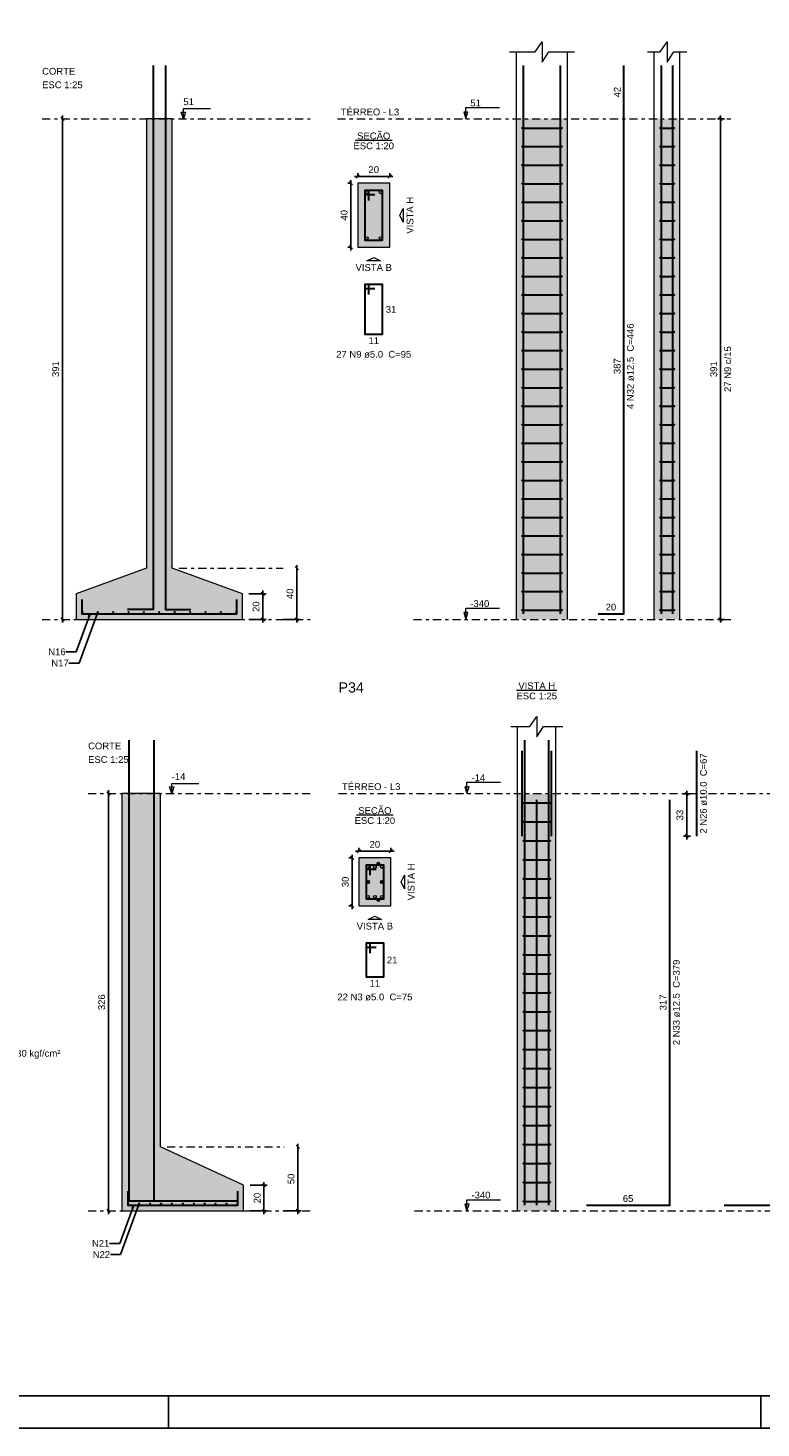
# Model space of a CAD drawing. Header units: millimetres. Extents: x 0 to 119, y 0 to 84.
# Tile 6 of 13: x 41 to 63, y 0 to 44. Entities that reach past the tile are written whole.
import ezdxf

# ---------------------------------------------------------------- set-up
doc = ezdxf.new("R2010")
doc.units = ezdxf.units.MM
doc.header["$MEASUREMENT"] = 0
doc.linetypes.add('DASHDOT', pattern=[2.54, 1.27, -0.635, 0, -0.635])
doc.linetypes.add('NULL', pattern=[0])
doc.layers.get('0').update_dxf_attribs({"lineweight": 18})
for name, color, linetype, lineweight in [('Descrição da armadura', 7, 'Continuous', 0), ('DT-Armadura', 2, 'Continuous', 30), ('DT-Barras na forma', 2, 'Continuous', 30), ('DT-Barras no corte', 5, 'Continuous', 5), ('DT-Barras rebatidas', 2, 'Continuous', 30), ('DT-Cotas', 9, 'Continuous', 5), ('DT-Estribos na forma', 2, 'Continuous', 30), ('DT-Forma', 5, 'Continuous', 5), ('DT-Hachura sapatas em corte', 43, 'Continuous', 5), ('DT-Hachura seção pilares', 254, 'Continuous', 5), ('DT-Hachura vista pilares', 254, 'Continuous', 5), ('DT-Pontilhado', 9, 'DASHDOT', 5), ('DT-Textos', 7, 'Continuous', 5), ('DT-Título', 3, 'Continuous', 20), ('Textos armaduras', 7, 'Continuous', 0)]:
    doc.layers.add(name, color=color, linetype=linetype, lineweight=lineweight)
doc.layers.add('SEDUC_MARF', color=1, linetype='Continuous')
doc.layers.add('SEDUC_MARGG', color=7, linetype='Continuous')
doc.styles.add('Arial', font='txt')
doc.dimstyles.get("Standard").update_dxf_attribs({"dimtxt": 0.18, "dimasz": 0.18, "dimexe": 0.18, "dimexo": 0.0625, "dimgap": 0.09, "dimtad": 0, "dimtih": 1, "dimtoh": 1, "dimdec": 4, "dimzin": 0, "dimdsep": 46, "dimtxsty": 'Standard', "dimcen": 0.09, "dimadec": 0, "dimazin": 0, "dimtfac": 1, "dimtdec": 4, "dimtofl": 0, "dimtmove": 0, "dimatfit": 3, "dimfxl": 1, "dimtolj": 1, "dimtzin": 0, "dimarcsym": 0})
doc.dimstyles.new('UM_20.000000', dxfattribs={"dimtxt": 0.18, "dimasz": 0.1, "dimexe": 0.1, "dimexo": 0.2, "dimgap": 0, "dimtad": 1, "dimtih": 1, "dimtoh": 1, "dimdec": 1, "dimlfac": 20, "dimzin": 0, "dimdsep": 46, "dimtxsty": 'Standard', "dimcen": 0.09, "dimdle": 0.1, "dimadec": 1, "dimazin": 2, "dimtfac": 1, "dimtdec": 4, "dimtofl": 0, "dimtmove": 0, "dimatfit": 3, "dimfxl": 1, "dimtolj": 1, "dimarcsym": 0})
doc.dimstyles.new('UM_25.000000', dxfattribs={"dimtxt": 0.18, "dimasz": 0.1, "dimexe": 0.1, "dimexo": 0.2, "dimgap": 0, "dimtad": 1, "dimtih": 1, "dimtoh": 1, "dimdec": 1, "dimlfac": 25, "dimzin": 0, "dimdsep": 46, "dimtxsty": 'Standard', "dimcen": 0.09, "dimdle": 0.1, "dimadec": 1, "dimazin": 2, "dimtfac": 1, "dimtdec": 4, "dimtofl": 0, "dimtmove": 0, "dimatfit": 3, "dimfxl": 1, "dimtolj": 1, "dimarcsym": 0})

# ---------------------------------------------------------------- blocks, each defined once
blk = doc.blocks.new('_Oblique')
at = {"color": 0, "linetype": 'ByBlock', "lineweight": -2}
blk.add_line((-0.5, -0.5), (0.5, 0.5), dxfattribs=at)
blk = doc.blocks.new('*D73')
at = {"layer": 'Defpoints', "color": 0}
for p in [(50.814045, 38.889021), (50.602245, 36.889021), (50.814045, 36.889021)]:
    blk.add_point(p, dxfattribs=at)
at = {"layer": 'DT-Cotas', "color": 0, "lineweight": -2}
for p, q in [((50.602245, 38.989021), (50.602245, 36.789021)), ((50.614045, 38.889021), (50.502245, 38.889021)), ((50.614045, 36.889021), (50.502245, 36.889021))]:
    blk.add_line(p, q, dxfattribs=at)
at = {"layer": 'DT-Cotas', "color": 0, "lineweight": -2, "xscale": 0.1, "yscale": 0.1, "zscale": 0.1}
for p, rotation in [((50.602245, 38.889021), 90), ((50.602245, 36.889021), 270)]:
    blk.add_blockref('_Oblique', p, dxfattribs=dict(at, rotation=rotation))
at = {"layer": 'DT-Cotas', "color": 7, "insert": (50.390445, 37.889021), "char_height": 0.2118, "attachment_point": 5, "rotation": 90, "style": 'Arial'}
blk.add_mtext('\\A1;40', dxfattribs=at)
blk = doc.blocks.new('*D74')
at = {"layer": 'Defpoints', "color": 0}
for p in [(51.814045, 39.100821), (50.814045, 38.889021), (51.814045, 38.889021)]:
    blk.add_point(p, dxfattribs=at)
at = {"layer": 'DT-Cotas', "color": 0, "lineweight": -2}
for p, q in [((50.714045, 39.100821), (51.914045, 39.100821)), ((50.814045, 39.089021), (50.814045, 39.200821)), ((51.814045, 39.089021), (51.814045, 39.200821))]:
    blk.add_line(p, q, dxfattribs=at)
at = {"layer": 'DT-Cotas', "color": 0, "lineweight": -2, "xscale": 0.1, "yscale": 0.1, "zscale": 0.1, "rotation": 180}
blk.add_blockref('_Oblique', (50.814045, 39.100821), dxfattribs=at)
at = {"layer": 'DT-Cotas', "color": 0, "lineweight": -2, "xscale": 0.1, "yscale": 0.1, "zscale": 0.1}
blk.add_blockref('_Oblique', (51.814045, 39.100821), dxfattribs=at)
at = {"layer": 'DT-Cotas', "color": 7, "insert": (51.314045, 39.312621), "char_height": 0.2118, "attachment_point": 5, "rotation": 0.0057296, "style": 'Arial'}
blk.add_mtext('\\A1;20', dxfattribs=at)
blk = doc.blocks.new('*D75')
at = {"layer": 'Defpoints', "color": 0}
for p in [(62.148056, 40.901121), (62.465756, 40.901121), (62.465756, 25.261121)]:
    blk.add_point(p, dxfattribs=at)
at = {"layer": 'DT-Cotas', "color": 0, "lineweight": -2}
for p, q in [((62.265756, 40.901121), (62.048056, 40.901121)), ((62.148056, 25.161121), (62.148056, 41.001121)), ((62.265756, 25.261121), (62.048056, 25.261121))]:
    blk.add_line(p, q, dxfattribs=at)
at = {"layer": 'DT-Cotas', "color": 0, "lineweight": -2, "xscale": 0.1, "yscale": 0.1, "zscale": 0.1}
for p, rotation in [((62.148056, 40.901121), 90), ((62.148056, 25.261121), 270)]:
    blk.add_blockref('_Oblique', p, dxfattribs=dict(at, rotation=rotation))
at = {"layer": 'DT-Cotas', "color": 7, "insert": (61.936256, 33.081121), "char_height": 0.2118, "attachment_point": 5, "rotation": 90, "style": 'Arial'}
blk.add_mtext('\\A1;391', dxfattribs=at)
blk = doc.blocks.new('*D80')
at = {"layer": 'Defpoints', "color": 0}
for p in [(41.591558, 40.901121), (41.591558, 25.261121), (41.591558, 25.261121)]:
    blk.add_point(p, dxfattribs=at)
at = {"layer": 'DT-Cotas', "color": 0, "lineweight": -2}
blk.add_line((41.591558, 41.001121), (41.591558, 25.161121), dxfattribs=at)
at = {"layer": 'DT-Cotas', "color": 0, "lineweight": -2, "xscale": 0.1, "yscale": 0.1, "zscale": 0.1}
for p, rotation in [((41.591558, 40.901121), 90), ((41.591558, 25.261121), 270)]:
    blk.add_blockref('_Oblique', p, dxfattribs=dict(at, rotation=rotation))
at = {"layer": 'DT-Cotas', "color": 7, "insert": (41.379758, 33.081121), "char_height": 0.2118, "attachment_point": 5, "rotation": 90, "style": 'Arial'}
blk.add_mtext('\\A1;391', dxfattribs=at)
blk = doc.blocks.new('*D81')
at = {"layer": 'Defpoints', "color": 0}
for p in [(47.215158, 26.061121), (47.215158, 25.261121), (47.850558, 25.261121)]:
    blk.add_point(p, dxfattribs=at)
at = {"layer": 'DT-Cotas', "color": 0, "lineweight": -2}
for p, q in [((47.415158, 26.061121), (47.950558, 26.061121)), ((47.850558, 26.161121), (47.850558, 25.161121)), ((47.415158, 25.261121), (47.950558, 25.261121))]:
    blk.add_line(p, q, dxfattribs=at)
at = {"layer": 'DT-Cotas', "color": 0, "lineweight": -2, "xscale": 0.1, "yscale": 0.1, "zscale": 0.1}
for p, rotation in [((47.850558, 26.061121), 90), ((47.850558, 25.261121), 270)]:
    blk.add_blockref('_Oblique', p, dxfattribs=dict(at, rotation=rotation))
at = {"layer": 'DT-Cotas', "color": 7, "insert": (47.638758, 25.661121), "char_height": 0.2118, "attachment_point": 5, "rotation": 90, "style": 'Arial'}
blk.add_mtext('\\A1;20', dxfattribs=at)
blk = doc.blocks.new('*D82')
at = {"layer": 'Defpoints', "color": 0}
for p in [(48.909558, 26.861121), (48.274158, 25.261121), (48.909558, 25.261121)]:
    blk.add_point(p, dxfattribs=at)
at = {"layer": 'DT-Cotas', "color": 0, "lineweight": -2}
for p, q in [((48.909558, 26.961121), (48.909558, 25.161121)), ((48.474158, 25.261121), (49.009558, 25.261121))]:
    blk.add_line(p, q, dxfattribs=at)
at = {"layer": 'DT-Cotas', "color": 0, "lineweight": -2, "xscale": 0.1, "yscale": 0.1, "zscale": 0.1}
for p, rotation in [((48.909558, 26.861121), 90.00000000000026), ((48.909558, 25.261121), 270.0000000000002)]:
    blk.add_blockref('_Oblique', p, dxfattribs=dict(at, rotation=rotation))
at = {"layer": 'DT-Cotas', "color": 7, "insert": (48.697758, 26.061121), "char_height": 0.2118, "attachment_point": 5, "rotation": 90, "style": 'Arial'}
blk.add_mtext('\\A1;40', dxfattribs=at)
blk = doc.blocks.new('*D103')
at = {"layer": 'Defpoints', "color": 0}
for p in [(50.849445, 17.81074), (50.637645, 16.31074), (50.849445, 16.31074)]:
    blk.add_point(p, dxfattribs=at)
at = {"layer": 'DT-Cotas', "color": 0, "lineweight": -2}
for p, q in [((50.649445, 17.81074), (50.537645, 17.81074)), ((50.637645, 17.91074), (50.637645, 16.21074)), ((50.649445, 16.31074), (50.537645, 16.31074))]:
    blk.add_line(p, q, dxfattribs=at)
at = {"layer": 'DT-Cotas', "color": 0, "lineweight": -2, "xscale": 0.1, "yscale": 0.1, "zscale": 0.1}
for p, rotation in [((50.637645, 17.81074), 90), ((50.637645, 16.31074), 270)]:
    blk.add_blockref('_Oblique', p, dxfattribs=dict(at, rotation=rotation))
at = {"layer": 'DT-Cotas', "color": 7, "insert": (50.425845, 17.06074), "char_height": 0.2118, "attachment_point": 5, "rotation": 90, "style": 'Arial'}
blk.add_mtext('\\A1;30', dxfattribs=at)
blk = doc.blocks.new('*D104')
at = {"layer": 'Defpoints', "color": 0}
for p in [(51.849445, 18.02254), (50.849445, 17.81074), (51.849445, 17.81074)]:
    blk.add_point(p, dxfattribs=at)
at = {"layer": 'DT-Cotas', "color": 0, "lineweight": -2}
for p, q in [((50.749445, 18.02254), (51.949445, 18.02254)), ((50.849445, 18.01074), (50.849445, 18.12254)), ((51.849445, 18.01074), (51.849445, 18.12254))]:
    blk.add_line(p, q, dxfattribs=at)
at = {"layer": 'DT-Cotas', "color": 0, "lineweight": -2, "xscale": 0.1, "yscale": 0.1, "zscale": 0.1, "rotation": 180}
blk.add_blockref('_Oblique', (50.849445, 18.02254), dxfattribs=at)
at = {"layer": 'DT-Cotas', "color": 0, "lineweight": -2, "xscale": 0.1, "yscale": 0.1, "zscale": 0.1}
blk.add_blockref('_Oblique', (51.849445, 18.02254), dxfattribs=at)
at = {"layer": 'DT-Cotas', "color": 7, "insert": (51.349445, 18.23434), "char_height": 0.2118, "attachment_point": 5, "rotation": 0.0057296, "style": 'Arial'}
blk.add_mtext('\\A1;20', dxfattribs=at)
blk = doc.blocks.new('*D105')
at = {"layer": 'Defpoints', "color": 0}
for p in [(61.089056, 19.808548), (61.406756, 19.808548), (61.406756, 18.488548)]:
    blk.add_point(p, dxfattribs=at)
at = {"layer": 'DT-Cotas', "color": 0, "lineweight": -2}
for p, q in [((61.206756, 19.808548), (60.989056, 19.808548)), ((61.089056, 18.388548), (61.089056, 19.908548)), ((61.206756, 18.488548), (60.989056, 18.488548))]:
    blk.add_line(p, q, dxfattribs=at)
at = {"layer": 'DT-Cotas', "color": 0, "lineweight": -2, "xscale": 0.1, "yscale": 0.1, "zscale": 0.1}
for p, rotation in [((61.089056, 19.808548), 90), ((61.089056, 18.488548), 270)]:
    blk.add_blockref('_Oblique', p, dxfattribs=dict(at, rotation=rotation))
at = {"layer": 'DT-Cotas', "color": 7, "insert": (60.877256, 19.148548), "char_height": 0.2118, "attachment_point": 5, "rotation": 90, "style": 'Arial'}
blk.add_mtext('\\A1;33', dxfattribs=at)
blk = doc.blocks.new('*D111')
at = {"layer": 'Defpoints', "color": 0}
for p in [(43.026958, 19.82284), (43.026958, 6.78284), (43.026958, 6.78284)]:
    blk.add_point(p, dxfattribs=at)
at = {"layer": 'DT-Cotas', "color": 0, "lineweight": -2}
blk.add_line((43.026958, 19.92284), (43.026958, 6.68284), dxfattribs=at)
at = {"layer": 'DT-Cotas', "color": 0, "lineweight": -2, "xscale": 0.1, "yscale": 0.1, "zscale": 0.1}
for p, rotation in [((43.026958, 19.82284), 90), ((43.026958, 6.78284), 270)]:
    blk.add_blockref('_Oblique', p, dxfattribs=dict(at, rotation=rotation))
at = {"layer": 'DT-Cotas', "color": 7, "insert": (42.815158, 13.30284), "char_height": 0.2118, "attachment_point": 5, "rotation": 90, "style": 'Arial'}
blk.add_mtext('\\A1;326', dxfattribs=at)
blk = doc.blocks.new('*D112')
at = {"layer": 'Defpoints', "color": 0}
for p in [(47.250558, 7.58284), (47.250558, 6.78284), (47.885958, 6.78284)]:
    blk.add_point(p, dxfattribs=at)
at = {"layer": 'DT-Cotas', "color": 0, "lineweight": -2}
for p, q in [((47.450558, 7.58284), (47.985958, 7.58284)), ((47.885958, 7.68284), (47.885958, 6.68284)), ((47.450558, 6.78284), (47.985958, 6.78284))]:
    blk.add_line(p, q, dxfattribs=at)
at = {"layer": 'DT-Cotas', "color": 0, "lineweight": -2, "xscale": 0.1, "yscale": 0.1, "zscale": 0.1}
for p, rotation in [((47.885958, 7.58284), 90), ((47.885958, 6.78284), 270)]:
    blk.add_blockref('_Oblique', p, dxfattribs=dict(at, rotation=rotation))
at = {"layer": 'DT-Cotas', "color": 7, "insert": (47.674158, 7.18284), "char_height": 0.2118, "attachment_point": 5, "rotation": 90, "style": 'Arial'}
blk.add_mtext('\\A1;20', dxfattribs=at)
blk = doc.blocks.new('*D113')
at = {"layer": 'Defpoints', "color": 0}
for p in [(48.944958, 8.78284), (48.309558, 6.78284), (48.944958, 6.78284)]:
    blk.add_point(p, dxfattribs=at)
at = {"layer": 'DT-Cotas', "color": 0, "lineweight": -2}
for p, q in [((48.944958, 8.88284), (48.944958, 6.68284)), ((48.509558, 6.78284), (49.044958, 6.78284))]:
    blk.add_line(p, q, dxfattribs=at)
at = {"layer": 'DT-Cotas', "color": 0, "lineweight": -2, "xscale": 0.1, "yscale": 0.1, "zscale": 0.1}
for p, rotation in [((48.944958, 8.78284), 89.9999999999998), ((48.944958, 6.78284), 269.9999999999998)]:
    blk.add_blockref('_Oblique', p, dxfattribs=dict(at, rotation=rotation))
at = {"layer": 'DT-Cotas', "color": 7, "insert": (48.733158, 7.78284), "char_height": 0.2118, "attachment_point": 5, "rotation": 90, "style": 'Arial'}
blk.add_mtext('\\A1;50', dxfattribs=at)

msp = doc.modelspace()

# ---------------------------------------------------------------- hatches: boundary and pattern name
at = {"layer": 'DT-Hachura sapatas em corte', "linetype": 'Continuous'}
for points in [[(44.2152, 26.8611), (44.2152, 26.8611), (42.0152, 26.0611), (42.0152, 25.2611), (47.2152, 25.2611), (47.2152, 26.0611), (45.0152, 26.8611), (45.0152, 26.8611), (45.0152, 40.9011), (44.2152, 40.9011), (44.2152, 26.8611)], [(43.4506, 8.7828), (43.4506, 8.7828), (43.4506, 7.5828), (43.4506, 6.7828), (47.2506, 6.7828), (47.2506, 7.5828), (44.6506, 8.7828), (44.6506, 8.7828), (44.6506, 19.8228), (43.4506, 19.8228), (43.4506, 8.7828)]]:
    msp.add_hatch(color=43, dxfattribs=at).paths.add_polyline_path(points)
at = {"layer": 'DT-Hachura seção pilares', "linetype": 'Continuous'}
for points in [[(50.814, 36.889), (50.814, 36.889), (51.814, 36.889), (51.814, 38.889), (50.814, 38.889), (50.814, 36.889)], [(50.8494, 16.3107), (50.8494, 16.3107), (51.8494, 16.3107), (51.8494, 17.8107), (50.8494, 17.8107), (50.8494, 16.3107)]]:
    msp.add_hatch(color=254, dxfattribs=at).paths.add_polyline_path(points)
at = {"layer": 'DT-Hachura vista pilares', "linetype": 'Continuous'}
for points in [[(55.7711, 25.2611), (55.7711, 40.9011), (57.3711, 40.9011), (57.3711, 25.2611), (55.7711, 25.2611)], [(60.0773, 25.2611), (60.0773, 40.9011), (60.8773, 40.9011), (60.8773, 25.2611), (60.0773, 25.2611)], [(55.8065, 6.7828), (55.8065, 19.8228), (57.0065, 19.8228), (57.0065, 6.7828), (55.8065, 6.7828)]]:
    msp.add_hatch(color=254, dxfattribs=at).paths.add_polyline_path(points)

# ---------------------------------------------------------------- linework, layer by layer
at = {"layer": 'DT-Armadura'}
for points in [[(44.4252, 42.569), (44.4252, 25.5761), (43.6252, 25.5761)], [(44.8052, 42.569), (44.8052, 25.5761), (45.6052, 25.5761)], [(42.1952, 25.8811), (42.1952, 25.4411), (47.0352, 25.4411), (47.0352, 25.8811)], [(43.6606, 21.4907), (43.6606, 7.0978), (46.2606, 7.0978)], [(44.4406, 21.4907), (44.4406, 7.0978), (47.0406, 7.0978)], [(43.6306, 7.4028), (43.6306, 6.9628), (47.0706, 6.9628), (47.0706, 7.4028)]]:
    msp.add_lwpolyline(points, dxfattribs=at)
at = {"layer": 'DT-Barras na forma'}
for points in [[(55.9961, 25.4411), (55.9961, 40.9011), (55.9961, 42.569)], [(57.1461, 25.4411), (57.1461, 40.9011), (57.1461, 42.569)], [(60.3023, 25.4411), (60.3023, 40.9011), (60.3023, 42.569)], [(60.6523, 25.4411), (60.6523, 40.9011), (60.6523, 42.569)], [(51.164, 38.3515), (51.164, 38.664), (51.039, 38.664), (51.039, 37.114), (51.589, 37.114), (51.589, 38.664), (51.039, 38.664), (51.039, 38.539), (51.3515, 38.539)], [(56.0315, 6.9628), (56.0315, 19.8228), (56.0315, 21.4907)], [(56.7815, 6.9628), (56.7815, 19.8228), (56.7815, 21.4907)], [(55.9465, 18.4885), (55.9465, 21.1571)], [(56.8665, 18.4885), (56.8665, 21.1571)], [(56.4065, 6.9628), (56.4065, 19.6268)], [(51.1994, 17.2732), (51.1994, 17.5857), (51.0744, 17.5857), (51.0744, 16.5357), (51.6244, 16.5357), (51.6244, 17.5857), (51.0744, 17.5857), (51.0744, 17.4607), (51.3869, 17.4607)]]:
    msp.add_lwpolyline(points, dxfattribs=at)
at = {"layer": 'DT-Barras no corte'}
for p, q in [((51.4128, 17.6357), (51.5028, 17.6357)), ((51.0838, 17.0139), (51.1776, 17.1076)), ((51.0838, 17.1076), (51.1776, 17.0139)), ((51.5213, 17.0139), (51.6151, 17.1076)), ((51.5213, 17.1076), (51.6151, 17.0139)), ((51.4128, 16.4857), (51.5028, 16.4857))]:
    msp.add_line(p, q, dxfattribs=at)
for centre, radius in [((51.0953, 38.6078), 0.0469), ((51.5328, 38.6078), 0.0469), ((51.0953, 37.1703), 0.0469), ((51.5328, 37.1703), 0.0469), ((42.2112, 25.4891), 0.016), ((42.692, 25.4891), 0.016), ((43.1728, 25.4891), 0.016), ((43.6536, 25.4891), 0.016), ((44.1344, 25.4891), 0.016), ((44.6152, 25.4891), 0.016), ((45.096, 25.4891), 0.016), ((45.5768, 25.4891), 0.016), ((46.0576, 25.4891), 0.016), ((46.5384, 25.4891), 0.016), ((47.0192, 25.4891), 0.016), ((51.1307, 17.5295), 0.0469), ((51.3494, 17.5295), 0.0469), ((51.4578, 17.6357), 0.0375), ((51.5682, 17.5295), 0.0469), ((51.1307, 17.0607), 0.0469), ((51.5682, 17.0607), 0.0469), ((51.1307, 16.592), 0.0469), ((51.3494, 16.592), 0.0469), ((51.5682, 16.592), 0.0469), ((51.4578, 16.4857), 0.0375), ((43.6466, 7.0108), 0.016), ((43.9874, 7.0108), 0.016), ((44.3282, 7.0108), 0.016), ((44.669, 7.0108), 0.016), ((45.0098, 7.0108), 0.016), ((45.3506, 7.0108), 0.016), ((45.6914, 7.0108), 0.016), ((46.0322, 7.0108), 0.016), ((46.373, 7.0108), 0.016), ((46.7138, 7.0108), 0.016), ((47.0546, 7.0108), 0.016)]:
    msp.add_circle(centre, radius, dxfattribs=at)
at = {"layer": 'DT-Barras rebatidas'}
for points in [[(58.3242, 25.4411), (59.1242, 25.4411), (59.1242, 40.9011), (59.1242, 42.569)], [(51.164, 35.4116), (51.164, 35.7241), (51.039, 35.7241), (51.039, 34.1741), (51.589, 34.1741), (51.589, 35.7241), (51.039, 35.7241), (51.039, 35.5991), (51.3515, 35.5991)], [(62.264, 6.9628), (64.864, 6.9628), (64.864, 19.8228), (64.864, 21.4907)], [(61.4068, 18.4885), (61.4068, 21.1571)], [(57.9596, 6.9628), (60.5596, 6.9628), (60.5596, 19.6268)], [(51.1994, 14.8333), (51.1994, 15.1458), (51.0744, 15.1458), (51.0744, 14.0958), (51.6244, 14.0958), (51.6244, 15.1458), (51.0744, 15.1458), (51.0744, 15.0208), (51.3869, 15.0208)]]:
    msp.add_lwpolyline(points, dxfattribs=at)
at = {"layer": 'DT-Estribos na forma'}
for p, q in [((55.9611, 40.6115), (57.1811, 40.6115)), ((60.2673, 40.6115), (60.6873, 40.6115)), ((55.9611, 40.0322), (57.1811, 40.0322)), ((60.2673, 40.0322), (60.6873, 40.0322)), ((55.9611, 39.453), (57.1811, 39.453)), ((60.2673, 39.453), (60.6873, 39.453)), ((55.9611, 38.8737), (57.1811, 38.8737)), ((60.2673, 38.8737), (60.6873, 38.8737)), ((55.9611, 38.2945), (57.1811, 38.2945)), ((60.2673, 38.2945), (60.6873, 38.2945)), ((55.9611, 37.7152), (57.1811, 37.7152)), ((60.2673, 37.7152), (60.6873, 37.7152)), ((55.9611, 37.1359), (57.1811, 37.1359)), ((60.2673, 37.1359), (60.6873, 37.1359)), ((55.9611, 36.5567), (57.1811, 36.5567)), ((60.2673, 36.5567), (60.6873, 36.5567)), ((55.9611, 35.9774), (57.1811, 35.9774)), ((60.2673, 35.9774), (60.6873, 35.9774)), ((55.9611, 35.3982), (57.1811, 35.3982)), ((60.2673, 35.3982), (60.6873, 35.3982)), ((55.9611, 34.8189), (57.1811, 34.8189)), ((60.2673, 34.8189), (60.6873, 34.8189)), ((55.9611, 34.2396), (57.1811, 34.2396)), ((60.2673, 34.2396), (60.6873, 34.2396)), ((55.9611, 33.6604), (57.1811, 33.6604)), ((60.2673, 33.6604), (60.6873, 33.6604)), ((55.9611, 33.0811), (57.1811, 33.0811)), ((60.2673, 33.0811), (60.6873, 33.0811)), ((55.9611, 32.5019), (57.1811, 32.5019)), ((60.2673, 32.5019), (60.6873, 32.5019)), ((55.9611, 31.9226), (57.1811, 31.9226)), ((60.2673, 31.9226), (60.6873, 31.9226)), ((55.9611, 31.3433), (57.1811, 31.3433)), ((60.2673, 31.3433), (60.6873, 31.3433)), ((55.9611, 30.7641), (57.1811, 30.7641)), ((60.2673, 30.7641), (60.6873, 30.7641)), ((55.9611, 30.1848), (57.1811, 30.1848)), ((60.2673, 30.1848), (60.6873, 30.1848)), ((55.9611, 29.6056), (57.1811, 29.6056)), ((60.2673, 29.6056), (60.6873, 29.6056)), ((55.9611, 29.0263), (57.1811, 29.0263)), ((60.2673, 29.0263), (60.6873, 29.0263)), ((55.9611, 28.447), (57.1811, 28.447)), ((60.2673, 28.447), (60.6873, 28.447)), ((55.9611, 27.8678), (57.1811, 27.8678)), ((60.2673, 27.8678), (60.6873, 27.8678)), ((55.9611, 27.2885), (57.1811, 27.2885)), ((60.2673, 27.2885), (60.6873, 27.2885)), ((55.9611, 26.7093), (57.1811, 26.7093)), ((60.2673, 26.7093), (60.6873, 26.7093)), ((55.9611, 26.13), (57.1811, 26.13)), ((60.2673, 26.13), (60.6873, 26.13)), ((55.9611, 25.5508), (57.1811, 25.5508)), ((60.2673, 25.5508), (60.6873, 25.5508)), ((55.9965, 19.5265), (56.8165, 19.5265)), ((55.9965, 18.9337), (56.8165, 18.9337)), ((55.9965, 18.341), (56.8165, 18.341)), ((55.9965, 17.7483), (56.8165, 17.7483)), ((55.9965, 17.1556), (56.8165, 17.1556)), ((55.9965, 16.5628), (56.8165, 16.5628)), ((55.9965, 15.9701), (56.8165, 15.9701)), ((55.9965, 15.3774), (56.8165, 15.3774)), ((55.9965, 14.7847), (56.8165, 14.7847)), ((55.9965, 14.1919), (56.8165, 14.1919)), ((55.9965, 13.5992), (56.8165, 13.5992)), ((55.9965, 13.0065), (56.8165, 13.0065)), ((55.9965, 12.4137), (56.8165, 12.4137)), ((55.9965, 11.821), (56.8165, 11.821)), ((55.9965, 11.2283), (56.8165, 11.2283)), ((55.9965, 10.6356), (56.8165, 10.6356)), ((55.9965, 10.0428), (56.8165, 10.0428)), ((55.9965, 9.4501), (56.8165, 9.4501)), ((55.9965, 8.8574), (56.8165, 8.8574)), ((55.9965, 8.2647), (56.8165, 8.2647)), ((55.9965, 7.6719), (56.8165, 7.6719)), ((55.9965, 7.0792), (56.8165, 7.0792))]:
    msp.add_line(p, q, dxfattribs=at)
for centre in [(55.9611, 40.6115), (57.1811, 40.6115), (60.2673, 40.6115), (60.6873, 40.6115), (55.9611, 40.0322), (57.1811, 40.0322), (60.2673, 40.0322), (60.6873, 40.0322), (55.9611, 39.453), (57.1811, 39.453), (60.2673, 39.453), (60.6873, 39.453), (55.9611, 38.8737), (57.1811, 38.8737), (60.2673, 38.8737), (60.6873, 38.8737), (55.9611, 38.2945), (57.1811, 38.2945), (60.2673, 38.2945), (60.6873, 38.2945), (55.9611, 37.7152), (57.1811, 37.7152), (60.2673, 37.7152), (60.6873, 37.7152), (55.9611, 37.1359), (57.1811, 37.1359), (60.2673, 37.1359), (60.6873, 37.1359), (55.9611, 36.5567), (57.1811, 36.5567), (60.2673, 36.5567), (60.6873, 36.5567), (55.9611, 35.9774), (57.1811, 35.9774), (60.2673, 35.9774), (60.6873, 35.9774), (55.9611, 35.3982), (57.1811, 35.3982), (60.2673, 35.3982), (60.6873, 35.3982), (55.9611, 34.8189), (57.1811, 34.8189), (60.2673, 34.8189), (60.6873, 34.8189), (55.9611, 34.2396), (57.1811, 34.2396), (60.2673, 34.2396), (60.6873, 34.2396), (55.9611, 33.6604), (57.1811, 33.6604), (60.2673, 33.6604), (60.6873, 33.6604), (55.9611, 33.0811), (57.1811, 33.0811), (60.2673, 33.0811), (60.6873, 33.0811), (55.9611, 32.5019), (57.1811, 32.5019), (60.2673, 32.5019), (60.6873, 32.5019), (55.9611, 31.9226), (57.1811, 31.9226), (60.2673, 31.9226), (60.6873, 31.9226), (55.9611, 31.3433), (57.1811, 31.3433), (60.2673, 31.3433), (60.6873, 31.3433), (55.9611, 30.7641), (57.1811, 30.7641), (60.2673, 30.7641), (60.6873, 30.7641), (55.9611, 30.1848), (57.1811, 30.1848), (60.2673, 30.1848), (60.6873, 30.1848), (55.9611, 29.6056), (57.1811, 29.6056), (60.2673, 29.6056), (60.6873, 29.6056), (55.9611, 29.0263), (57.1811, 29.0263), (60.2673, 29.0263), (60.6873, 29.0263), (55.9611, 28.447), (57.1811, 28.447), (60.2673, 28.447), (60.6873, 28.447), (55.9611, 27.8678), (57.1811, 27.8678), (60.2673, 27.8678), (60.6873, 27.8678), (55.9611, 27.2885), (57.1811, 27.2885), (60.2673, 27.2885), (60.6873, 27.2885), (55.9611, 26.7093), (57.1811, 26.7093), (60.2673, 26.7093), (60.6873, 26.7093), (55.9611, 26.13), (57.1811, 26.13), (60.2673, 26.13), (60.6873, 26.13), (55.9611, 25.5508), (57.1811, 25.5508), (60.2673, 25.5508), (60.6873, 25.5508), (55.9965, 19.5265), (56.8165, 19.5265), (55.9965, 18.9337), (56.8165, 18.9337), (55.9965, 18.341), (56.8165, 18.341), (55.9965, 17.7483), (56.8165, 17.7483), (55.9965, 17.1556), (56.8165, 17.1556), (55.9965, 16.5628), (56.8165, 16.5628), (55.9965, 15.9701), (56.8165, 15.9701), (55.9965, 15.3774), (56.8165, 15.3774), (55.9965, 14.7847), (56.8165, 14.7847), (55.9965, 14.1919), (56.8165, 14.1919), (55.9965, 13.5992), (56.8165, 13.5992), (55.9965, 13.0065), (56.8165, 13.0065), (55.9965, 12.4137), (56.8165, 12.4137), (55.9965, 11.821), (56.8165, 11.821), (55.9965, 11.2283), (56.8165, 11.2283), (55.9965, 10.6356), (56.8165, 10.6356), (55.9965, 10.0428), (56.8165, 10.0428), (55.9965, 9.4501), (56.8165, 9.4501), (55.9965, 8.8574), (56.8165, 8.8574), (55.9965, 8.2647), (56.8165, 8.2647), (55.9965, 7.6719), (56.8165, 7.6719), (55.9965, 7.0792), (56.8165, 7.0792)]:
    msp.add_circle(centre, 0.01, dxfattribs=at)
at = {"layer": 'DT-Forma'}
for p, q in [((55.7711, 40.9011), (55.7711, 42.9926)), ((57.3711, 40.9011), (57.3711, 42.9926)), ((60.0773, 40.9011), (60.0773, 42.9926)), ((60.8773, 40.9011), (60.8773, 42.9926)), ((55.7711, 25.2611), (55.7711, 40.9011)), ((57.3711, 25.2611), (57.3711, 40.9011)), ((60.0773, 25.2611), (60.0773, 40.9011)), ((60.8773, 25.2611), (60.8773, 40.9011)), ((55.8065, 19.8228), (55.8065, 21.9143)), ((57.0065, 19.8228), (57.0065, 21.9143)), ((55.8065, 6.7828), (55.8065, 19.8228)), ((57.0065, 6.7828), (57.0065, 19.8228))]:
    msp.add_line(p, q, dxfattribs=at)
for points in [[(55.5593, 42.9926), (56.3593, 42.9926), (56.5711, 43.3103), (56.5711, 42.6749), (56.7829, 42.9926), (57.5829, 42.9926)], [(59.8655, 42.9926), (60.2655, 42.9926), (60.4773, 43.3103), (60.4773, 42.6749), (60.6891, 42.9926), (61.0891, 42.9926)], [(55.5947, 21.9143), (56.1947, 21.9143), (56.4065, 22.232), (56.4065, 21.5966), (56.6183, 21.9143), (57.2183, 21.9143)]]:
    msp.add_lwpolyline(points, dxfattribs=at)
for points in [[(44.2152, 26.8611), (44.2152, 26.8611), (42.0152, 26.0611), (42.0152, 25.2611), (47.2152, 25.2611), (47.2152, 26.0611), (45.0152, 26.8611), (45.0152, 26.8611), (45.0152, 40.9011), (44.2152, 40.9011), (44.2152, 26.8611)], [(50.814, 36.889), (51.814, 36.889), (51.814, 38.889), (50.814, 38.889), (50.814, 36.889)], [(43.4506, 8.7828), (43.4506, 8.7828), (43.4506, 7.5828), (43.4506, 6.7828), (47.2506, 6.7828), (47.2506, 7.5828), (44.6506, 8.7828), (44.6506, 8.7828), (44.6506, 19.8228), (43.4506, 19.8228), (43.4506, 8.7828)], [(50.8494, 16.3107), (51.8494, 16.3107), (51.8494, 17.8107), (50.8494, 17.8107), (50.8494, 16.3107)]]:
    msp.add_lwpolyline(points, close=True, dxfattribs=at)
at = {"layer": 'DT-Pontilhado', "ltscale": 0.2}
for p, q in [((40.9562, 40.9011), (49.3332, 40.9011)), ((50.1804, 40.9011), (62.4658, 40.9011)), ((45.227, 26.8611), (48.486, 26.8611)), ((40.9562, 25.2611), (49.3332, 25.2611)), ((52.5553, 25.2611), (62.4658, 25.2611)), ((42.3916, 19.8228), (49.3686, 19.8228)), ((50.2158, 19.8228), (68.2056, 19.8228)), ((44.8624, 8.7828), (48.5214, 8.7828)), ((42.3916, 6.7828), (49.3686, 6.7828)), ((52.5907, 6.7828), (68.2056, 6.7828))]:
    msp.add_line(p, q, dxfattribs=at)
at = {"layer": 'DT-Textos'}
for p, q in [((50.7418, 40.234), (51.8863, 40.234)), ((55.7766, 23.0474), (57.0363, 23.0474)), ((50.7772, 19.1557), (51.9217, 19.1557))]:
    msp.add_line(p, q, dxfattribs=at)
for points in [[(45.3682, 40.9011), (45.3682, 41.2188), (46.2154, 41.2188)], [(54.1916, 40.9011), (54.2551, 41.1129), (54.128, 41.1129), (54.1916, 40.9011), (54.1916, 41.2511), (55.2416, 41.2511)], [(54.1916, 25.2611), (54.2551, 25.4729), (54.128, 25.4729), (54.1916, 25.2611), (54.1916, 25.6111), (55.2416, 25.6111)], [(45.0036, 19.8228), (45.0036, 20.1405), (45.8508, 20.1405)], [(54.227, 19.8228), (54.2905, 20.0346), (54.1634, 20.0346), (54.227, 19.8228), (54.227, 20.1728), (55.277, 20.1728)], [(54.227, 6.7828), (54.2905, 6.9946), (54.1634, 6.9946), (54.227, 6.7828), (54.227, 7.1328), (55.277, 7.1328)]]:
    msp.add_lwpolyline(points, dxfattribs=at)
for points in [[(45.4388, 41.1129), (45.3682, 40.9011), (45.2976, 41.1129), (45.4388, 41.1129)], [(52.2376, 37.889), (52.2376, 37.6772), (52.1317, 37.889), (52.2376, 38.1008), (52.2376, 37.889)], [(51.314, 36.4654), (51.1022, 36.4654), (51.314, 36.5713), (51.5258, 36.4654), (51.314, 36.4654)], [(45.0742, 20.0346), (45.0036, 19.8228), (44.933, 20.0346), (45.0742, 20.0346)], [(52.273, 17.0607), (52.273, 16.8489), (52.1671, 17.0607), (52.273, 17.2725), (52.273, 17.0607)], [(51.3494, 15.8871), (51.1376, 15.8871), (51.3494, 15.993), (51.5612, 15.8871), (51.3494, 15.8871)]]:
    msp.add_lwpolyline(points, close=True, dxfattribs=at)
at = {"layer": 'SEDUC_MARF'}
for p, q in [((44.9015, 1), (44.9015, 0)), ((63.4015, 1), (63.4015, 0))]:
    msp.add_line(p, q, dxfattribs=at)
msp.add_lwpolyline([(118.9, 84.1), (0, 84.1), (0, 0), (118.9, 0)], close=True, dxfattribs=at)
at = {"layer": 'SEDUC_MARGG'}
msp.add_lwpolyline([(2.5, 1), (117.9, 1), (117.9, 83.1), (2.5, 83.1), (2.5, 1)], dxfattribs=at)

# ---------------------------------------------------------------- texts
at = {"layer": 'Descrição da armadura', "linetype": 'NULL', "char_height": 0.2118, "attachment_point": 8, "rotation": 90.00021, "line_spacing_factor": 0.9, "style": 'Arial'}
for s, insert, width in [('4 N32 ø12.5  C=446', (59.442, 33.1713), 5.239541), ('27 N9 c/15', (62.4798, 33.0811), 2.845127), ('2 N26 ø10.0  C=67', (61.724, 19.823), 4.916973), ('2 N33 ø12.5  C=379', (60.877, 13.295), 5.239541)]:
    msp.add_mtext(s, dxfattribs=dict(at, insert=insert, width=width))
at = {"layer": 'Descrição da armadura', "linetype": 'NULL', "char_height": 0.2118, "line_spacing_factor": 0.9, "style": 'Arial'}
for s, insert, width, attachment_point in [('27 N9 ø5.0  C=95', (51.3139, 33.4332), 4.594404, 8), ('N16', (41.6892, 24.247), 1.103994, 6), ('N17', (41.7847, 23.8969), 1.103994, 6), ('22 N3 ø5.0  C=75', (51.3499, 13.3549), 4.594404, 8), ('N21', (43.0546, 5.7687), 1.103994, 6), ('N22', (43.0801, 5.4186), 1.103994, 6)]:
    msp.add_mtext(s, dxfattribs=dict(at, insert=insert, width=width, attachment_point=attachment_point))
at = {"layer": 'DT-Textos', "linetype": 'NULL', "char_height": 0.2118, "line_spacing_factor": 0.798, "style": 'Arial'}
for s, insert, width, attachment_point in [('CORTE', (40.9559, 42.2782), 2.03, 7), ('ESC 1:25', (40.9559, 41.8542), 2.482559, 7), ('51', (45.3679, 41.3252), 0.645137, 7), ('51', (54.3319, 41.2862), 0.645137, 7), ('TÉRREO - L3', (50.2859, 41.0072), 3.577422, 7), ('SEÇÃO', (51.3139, 40.1963), 2.030566, 8), ('ESC 1:20', (51.3139, 39.9482), 2.482559, 8), ('VISTA B', (51.3139, 36.1482), 2.223994, 8), ('-340', (54.3319, 25.6462), 1.16085, 7), ('VISTA H', (56.4069, 23.0789), 2.255996, 8), ('ESC 1:25', (56.4069, 22.7619), 2.482559, 8), ('CORTE', (42.3919, 21.1999), 2.03, 7), ('ESC 1:25', (42.3919, 20.7759), 2.482559, 7), ('-14', (45.0039, 20.2469), 0.838281, 7), ('TÉRREO - L3', (50.3219, 19.9289), 3.577422, 7), ('-14', (54.3669, 20.2079), 0.838281, 7), ('SEÇÃO', (51.3499, 19.118), 2.030566, 8), ('ESC 1:20', (51.3499, 18.8699), 2.482559, 8), ('VISTA B', (51.3499, 15.5699), 2.223994, 8), ('Solo com capacidade de suporte > 2.30 kgf/cm²', (35.2539, 11.536), 12.299795, 7), ('-340', (54.3669, 7.1679), 1.16085, 7)]:
    msp.add_mtext(s, dxfattribs=dict(at, insert=insert, width=width, attachment_point=attachment_point))
at = {"layer": 'DT-Textos', "linetype": 'NULL', "char_height": 0.2118, "width": 2.255996, "attachment_point": 8, "rotation": 90.00021, "line_spacing_factor": 0.798, "style": 'Arial'}
for insert in [(52.555, 37.8893), (52.591, 17.061)]:
    msp.add_mtext('VISTA H', dxfattribs=dict(at, insert=insert))
at = {"layer": 'DT-Título', "linetype": 'NULL', "insert": (50.2159, 22.9728), "char_height": 0.3177, "width": 1.565781, "attachment_point": 7, "line_spacing_factor": 0.798, "style": 'Arial'}
msp.add_mtext('P34', dxfattribs=at)
at = {"layer": 'Textos armaduras', "linetype": 'NULL', "char_height": 0.2118, "attachment_point": 8, "rotation": 90.00021, "line_spacing_factor": 0.9, "style": 'Arial'}
for s, insert, width in [('42', (59.0269, 41.7351), 1.045137), ('387', (59.0269, 33.1711), 1.367705), ('317', (60.4623, 13.2948), 1.367705)]:
    msp.add_mtext(s, dxfattribs=dict(at, insert=insert, width=width))
at = {"layer": 'Textos armaduras', "linetype": 'NULL', "char_height": 0.2118, "width": 1.045137, "line_spacing_factor": 0.9, "style": 'Arial'}
for s, insert, attachment_point in [('31', (51.689, 35.055), 1), ('11', (51.314, 34.0768), 2), ('20', (58.7242, 25.5384), 8), ('21', (51.7244, 14.7267), 1), ('11', (51.3494, 13.9985), 2), ('65', (59.2596, 7.0601), 8)]:
    msp.add_mtext(s, dxfattribs=dict(at, insert=insert, attachment_point=attachment_point))

# ---------------------------------------------------------------- dimensions: what is measured, and where the dimension line sits
at = {"layer": 'DT-Cotas'}
for base, p1, p2, dimstyle, override, picture, middle in [((41.5916, 25.2611), (41.5916, 40.9011), (41.5916, 25.2611), 'UM_25.000000', {"dimtxt": 0.2118, "dimasz": 0.1, "dimexe": 0.1, "dimexo": 0.2, "dimtad": 1, "dimtih": 0, "dimtoh": 0, "dimdec": 1, "dimlfac": 25, "dimzin": 8, "dimtxsty": 'Arial', "dimblk": 'Oblique', "dimblk1": 'Oblique', "dimblk2": 'Oblique', "dimsah": 1, "dimdle": 0.1, "dimse1": 1, "dimse2": 1, "dimclrt": 7, "dimadec": 1, "dimazin": 3, "dimtmove": 2, "dimldrblk": 'Oblique'}, '*D80', (41.3798, 33.0811)), ((62.1481, 40.9011), (62.4658, 25.2611), (62.4658, 40.9011), 'UM_25.000000', {"dimtxt": 0.2118, "dimasz": 0.1, "dimexe": 0.1, "dimexo": 0.2, "dimtad": 1, "dimtih": 0, "dimtoh": 0, "dimdec": 1, "dimlfac": 25, "dimzin": 8, "dimtxsty": 'Arial', "dimblk": 'Oblique', "dimblk1": 'Oblique', "dimblk2": 'Oblique', "dimsah": 1, "dimdle": 0.1, "dimse1": 0, "dimse2": 0, "dimclrt": 7, "dimadec": 1, "dimazin": 3, "dimtmove": 2, "dimldrblk": 'Oblique'}, '*D75', (61.9363, 33.0811)), ((50.6022, 36.889), (50.814, 38.889), (50.814, 36.889), 'UM_20.000000', {"dimtxt": 0.2118, "dimasz": 0.1, "dimexe": 0.1, "dimexo": 0.2, "dimtad": 1, "dimtih": 0, "dimtoh": 0, "dimdec": 1, "dimlfac": 20, "dimzin": 8, "dimtxsty": 'Arial', "dimblk": 'Oblique', "dimblk1": 'Oblique', "dimblk2": 'Oblique', "dimsah": 1, "dimdle": 0.1, "dimse1": 0, "dimse2": 0, "dimclrt": 7, "dimadec": 1, "dimazin": 3, "dimtmove": 2, "dimldrblk": 'Oblique'}, '*D73', (50.3904, 37.889)), ((48.9096, 25.2611), (48.9096, 26.8611), (48.2742, 25.2611), 'UM_25.000000', {"dimtxt": 0.2118, "dimasz": 0.1, "dimexe": 0.1, "dimexo": 0.2, "dimtad": 1, "dimtih": 0, "dimtoh": 0, "dimdec": 1, "dimlfac": 25, "dimzin": 8, "dimtxsty": 'Arial', "dimblk": 'Oblique', "dimblk1": 'Oblique', "dimblk2": 'Oblique', "dimsah": 1, "dimdle": 0.1, "dimse1": 1, "dimse2": 0, "dimclrt": 7, "dimadec": 1, "dimazin": 3, "dimtmove": 2, "dimldrblk": 'Oblique'}, '*D82', (48.6978, 26.0611)), ((47.8506, 25.2611), (47.2152, 26.0611), (47.2152, 25.2611), 'UM_25.000000', {"dimtxt": 0.2118, "dimasz": 0.1, "dimexe": 0.1, "dimexo": 0.2, "dimtad": 1, "dimtih": 0, "dimtoh": 0, "dimdec": 1, "dimlfac": 25, "dimzin": 8, "dimtxsty": 'Arial', "dimblk": 'Oblique', "dimblk1": 'Oblique', "dimblk2": 'Oblique', "dimsah": 1, "dimdle": 0.1, "dimse1": 0, "dimse2": 0, "dimclrt": 7, "dimadec": 1, "dimazin": 3, "dimtmove": 2, "dimldrblk": 'Oblique'}, '*D81', (47.6388, 25.6611)), ((43.027, 6.7828), (43.027, 19.8228), (43.027, 6.7828), 'UM_25.000000', {"dimtxt": 0.2118, "dimasz": 0.1, "dimexe": 0.1, "dimexo": 0.2, "dimtad": 1, "dimtih": 0, "dimtoh": 0, "dimdec": 1, "dimlfac": 25, "dimzin": 8, "dimtxsty": 'Arial', "dimblk": 'Oblique', "dimblk1": 'Oblique', "dimblk2": 'Oblique', "dimsah": 1, "dimdle": 0.1, "dimse1": 1, "dimse2": 1, "dimclrt": 7, "dimadec": 1, "dimazin": 3, "dimtmove": 2, "dimldrblk": 'Oblique'}, '*D111', (42.8152, 13.3028)), ((61.0891, 19.8085), (61.4068, 18.4885), (61.4068, 19.8085), 'UM_25.000000', {"dimtxt": 0.2118, "dimasz": 0.1, "dimexe": 0.1, "dimexo": 0.2, "dimtad": 1, "dimtih": 0, "dimtoh": 0, "dimdec": 1, "dimlfac": 25, "dimzin": 8, "dimtxsty": 'Arial', "dimblk": 'Oblique', "dimblk1": 'Oblique', "dimblk2": 'Oblique', "dimsah": 1, "dimdle": 0.1, "dimse1": 0, "dimse2": 0, "dimclrt": 7, "dimadec": 1, "dimazin": 3, "dimtmove": 2, "dimldrblk": 'Oblique'}, '*D105', (60.8773, 19.1485)), ((50.6376, 16.3107), (50.8494, 17.8107), (50.8494, 16.3107), 'UM_20.000000', {"dimtxt": 0.2118, "dimasz": 0.1, "dimexe": 0.1, "dimexo": 0.2, "dimtad": 1, "dimtih": 0, "dimtoh": 0, "dimdec": 1, "dimlfac": 20, "dimzin": 8, "dimtxsty": 'Arial', "dimblk": 'Oblique', "dimblk1": 'Oblique', "dimblk2": 'Oblique', "dimsah": 1, "dimdle": 0.1, "dimse1": 0, "dimse2": 0, "dimclrt": 7, "dimadec": 1, "dimazin": 3, "dimtmove": 2, "dimldrblk": 'Oblique'}, '*D103', (50.4258, 17.0607)), ((48.945, 6.7828), (48.945, 8.7828), (48.3096, 6.7828), 'UM_25.000000', {"dimtxt": 0.2118, "dimasz": 0.1, "dimexe": 0.1, "dimexo": 0.2, "dimtad": 1, "dimtih": 0, "dimtoh": 0, "dimdec": 1, "dimlfac": 25, "dimzin": 8, "dimtxsty": 'Arial', "dimblk": 'Oblique', "dimblk1": 'Oblique', "dimblk2": 'Oblique', "dimsah": 1, "dimdle": 0.1, "dimse1": 1, "dimse2": 0, "dimclrt": 7, "dimadec": 1, "dimazin": 3, "dimtmove": 2, "dimldrblk": 'Oblique'}, '*D113', (48.7332, 7.7828)), ((47.886, 6.7828), (47.2506, 7.5828), (47.2506, 6.7828), 'UM_25.000000', {"dimtxt": 0.2118, "dimasz": 0.1, "dimexe": 0.1, "dimexo": 0.2, "dimtad": 1, "dimtih": 0, "dimtoh": 0, "dimdec": 1, "dimlfac": 25, "dimzin": 8, "dimtxsty": 'Arial', "dimblk": 'Oblique', "dimblk1": 'Oblique', "dimblk2": 'Oblique', "dimsah": 1, "dimdle": 0.1, "dimse1": 0, "dimse2": 0, "dimclrt": 7, "dimadec": 1, "dimazin": 3, "dimtmove": 2, "dimldrblk": 'Oblique'}, '*D112', (47.6742, 7.1828))]:
    dim = msp.add_linear_dim(base=base, p1=p1, p2=p2, angle=90, dimstyle=dimstyle, override=override, dxfattribs=at)
    dim.commit()
    dim.dimension.update_dxf_attribs({"geometry": picture, "text_midpoint": middle, "dimtype": 160, "text_rotation": 90})
for base, p1, p2, picture, middle in [((51.814, 39.1008), (50.814, 38.889), (51.814, 38.889), '*D74', (51.314, 39.3126)), ((51.8494, 18.0225), (50.8494, 17.8107), (51.8494, 17.8107), '*D104', (51.3494, 18.2343))]:
    dim = msp.add_linear_dim(base=base, p1=p1, p2=p2, dimstyle='UM_20.000000', override={"dimtxt": 0.2118, "dimasz": 0.1, "dimexe": 0.1, "dimexo": 0.2, "dimtad": 1, "dimtih": 0, "dimtoh": 0, "dimdec": 1, "dimlfac": 20, "dimzin": 8, "dimtxsty": 'Arial', "dimblk": 'Oblique', "dimblk1": 'Oblique', "dimblk2": 'Oblique', "dimsah": 1, "dimdle": 0.1, "dimse1": 0, "dimse2": 0, "dimclrt": 7, "dimadec": 1, "dimazin": 3, "dimtmove": 2, "dimldrblk": 'Oblique'}, dxfattribs=at)
    dim.commit()
    dim.dimension.update_dxf_attribs({"geometry": picture, "text_midpoint": middle, "dimtype": 160, "text_rotation": 0.00573})

# ---------------------------------------------------------------- leaders
for points in [[(42.4516, 25.4411), (42.0169, 24.247), (41.6992, 24.247)], [(42.692, 25.4891), (42.1124, 23.8969), (41.7947, 23.8969)], [(43.9874, 7.0108), (43.4078, 5.4186), (43.0901, 5.4186)], [(43.817, 6.9628), (43.3823, 5.7687), (43.0646, 5.7687)]]:
    msp.add_leader(points, dimstyle='Standard', override={"dimasz": 0.1, "dimldrblk": 'Closed'}, dxfattribs=at)

doc.saveas('drawing.dxf')
